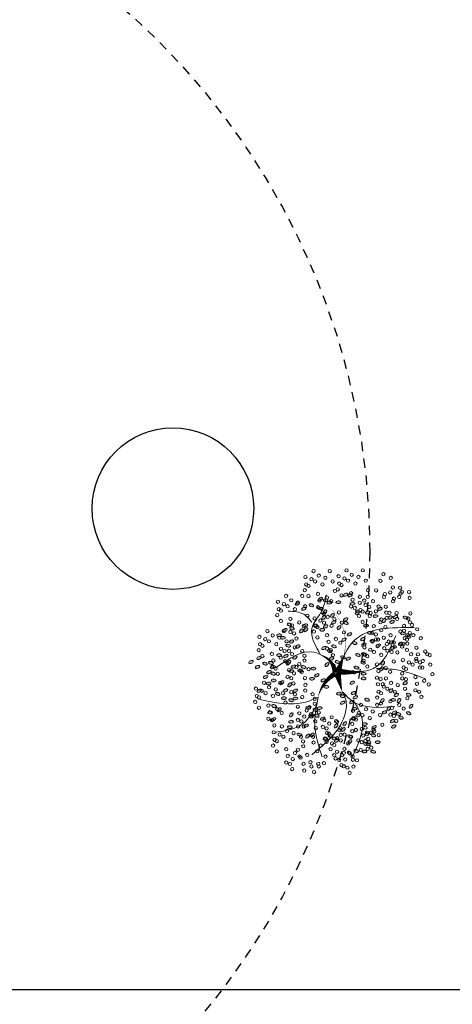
# Model space of a CAD drawing. Header units: millimetres. Extents: x 215 to 2570, y 414 to 504.
# Tile 8 of 15: x 2300 to 2306, y 450 to 463. Entities that reach past the tile are written whole.
import ezdxf

# ---------------------------------------------------------------- set-up
doc = ezdxf.new("R2010")
doc.units = ezdxf.units.MM
doc.linetypes.add('ACAD_ISO04W100', pattern=[30, 24, -3, 0, -3])
doc.linetypes.add('HIDDEN2', pattern=[0.1875, 0.125, -0.0625])
doc.layers.add('01 - Vegetación', color=3, linetype='Continuous', lineweight=0)
doc.layers.add('Cotas', color=3, linetype='Continuous')

# ---------------------------------------------------------------- blocks, each defined once
blk = doc.blocks.new('17')
at = {"layer": '01 - Vegetación'}
for points in [[(4495.84, 1680.23, 1.33, 0.0221, 0.199177), (4489.97, 1684.48, 0.0221, 0.0221, 1.224983)], [(4496.02, 1680.23, 1.33, 0.0221, 0.286986), (4500.47, 1683.82, 0.0221, 0.0221, -1.494927)], [(4497.07, 1679.43, 0.133, 0.0221, 0.381476), (4512.91, 1682.47, 0.0221, 0.0221, -1.841687)], [(4496.02, 1679.76, 1.77, 0.0221, 0), (4491.39, 1678.53, 0.0221, 0.0221, 0)], [(4496.02, 1679.66, 1.77, 0.0221, 0), (4500.28, 1678.15, 0.0221, 0.0221, 0)], [(4496.4, 1679.85, 1.77, 0.0221, 0.074947), (4496.4, 1672.95, 0.0221, 0.0221, 0.762797)]]:
    blk.add_lwpolyline(points, format="xyseb", dxfattribs=at)
for points in [[(4490, 1684.47), (4488.83, 1687.51), (4489.5, 1699.09)], [(4487.73, 1684.98), (4483.44, 1688.25), (4481.42, 1694.81)], [(4497.83, 1680.19), (4501.11, 1685.48), (4497.33, 1694.81)], [(4508.5, 1685.98), (4510.45, 1688), (4511.21, 1691.78)], [(4490, 1684.47), (4482.94, 1685.23), (4475.36, 1683.47)], [(4491.39, 1678.53), (4489.02, 1677.58), (4485.46, 1677.92), (4475.87, 1685.99)], [(4500.47, 1683.82), (4506.92, 1685.99), (4511.46, 1683.47), (4515.25, 1682.46)], [(4491.39, 1678.53), (4489, 1675.9), (4487.73, 1665.57)], [(4496.57, 1678.43), (4497.07, 1670.86), (4505.15, 1665.32)], [(4497.07, 1679.43), (4503.89, 1675.65), (4507.17, 1660.78)], [(4488.74, 1675.4), (4484.7, 1673.64), (4475.11, 1676.16)], [(4497.07, 1670.11), (4496.82, 1665.57), (4494.55, 1658.01)]]:
    blk.add_spline(points, degree=3, dxfattribs=at)
blk = doc.blocks.new('16')
at = {"layer": '01 - Vegetación'}
h = blk.add_hatch(color=40, dxfattribs=at)
h.set_gradient(color1=(255, 191, 0), color2=(223, 255, 127), rotation=180, centered=1, tint=1, name='INVSPHERICAL')
edge = h.paths.add_edge_path()
edge.add_ellipse((4538.847, 1678.642), major_axis=(-0.0033, 0.0777), ratio=0.578492, start_angle=0, end_angle=360, ccw=False)
edge = h.paths.add_edge_path()
edge.add_ellipse((4538.961, 1678.487), major_axis=(-0.0349, 0.0695), ratio=0.578492, start_angle=0, end_angle=360, ccw=False)
edge = h.paths.add_edge_path()
edge.add_ellipse((4538.69, 1678.926), major_axis=(-0.0594, 0.0503), ratio=0.578492, start_angle=0, end_angle=360, ccw=False)
edge = h.paths.add_edge_path()
edge.add_ellipse((4538.676, 1678.266), major_axis=(-0.0033, 0.0777), ratio=0.578492, start_angle=0, end_angle=360, ccw=False)
edge = h.paths.add_edge_path()
edge.add_ellipse((4541.23, 1679.281), major_axis=(0.0274, 0.0728), ratio=0.578492, start_angle=0, end_angle=360, ccw=False)
edge = h.paths.add_edge_path()
edge.add_ellipse((4540.829, 1679.36), major_axis=(-0.0349, 0.0695), ratio=0.578492, start_angle=0, end_angle=360, ccw=False)
edge = h.paths.add_edge_path()
edge.add_ellipse((4541.174, 1679.607), major_axis=(-0.0349, 0.0695), ratio=0.578492, start_angle=0, end_angle=360, ccw=False)
edge = h.paths.add_edge_path()
edge.add_ellipse((4541.072, 1679.421), major_axis=(0.0274, 0.0728), ratio=0.578492, start_angle=0, end_angle=360, ccw=False)
edge = h.paths.add_edge_path()
edge.add_ellipse((4540.113, 1679.632), major_axis=(-0.0349, 0.0695), ratio=0.578492, start_angle=0, end_angle=360, ccw=False)
edge = h.paths.add_edge_path()
edge.add_ellipse((4540.279, 1679.843), major_axis=(-0.0349, 0.0695), ratio=0.578492, start_angle=0, end_angle=360, ccw=False)
edge = h.paths.add_edge_path()
edge.add_ellipse((4540.165, 1679.999), major_axis=(-0.0033, 0.0777), ratio=0.578492, start_angle=0, end_angle=360, ccw=False)
edge = h.paths.add_edge_path()
edge.add_ellipse((4540.499, 1679.956), major_axis=(-0.0033, 0.0777), ratio=0.578492, start_angle=0, end_angle=360, ccw=False)
edge = h.paths.add_edge_path()
edge.add_ellipse((4540.629, 1679.513), major_axis=(-0.0594, 0.0503), ratio=0.578492, start_angle=0, end_angle=360, ccw=False)
edge = h.paths.add_edge_path()
edge.add_ellipse((4540.551, 1680.278), major_axis=(0.0274, 0.0728), ratio=0.578492, start_angle=0, end_angle=360, ccw=False)
edge = h.paths.add_edge_path()
edge.add_ellipse((4539.201, 1679.744), major_axis=(-0.0033, 0.0777), ratio=0.578492, start_angle=0, end_angle=360, ccw=False)
edge = h.paths.add_edge_path()
edge.add_ellipse((4539.14, 1679.893), major_axis=(0.0274, 0.0728), ratio=0.578492, start_angle=0, end_angle=360, ccw=False)
edge = h.paths.add_edge_path()
edge.add_ellipse((4539.208, 1680.126), major_axis=(-0.0033, 0.0777), ratio=0.578492, start_angle=0, end_angle=360, ccw=False)
edge = h.paths.add_edge_path()
edge.add_ellipse((4538.979, 1680.681), major_axis=(-0.0594, 0.0503), ratio=0.578492, start_angle=0, end_angle=360, ccw=False)
edge = h.paths.add_edge_path()
edge.add_ellipse((4538.577, 1680.728), major_axis=(-0.0033, 0.0777), ratio=0.578492, start_angle=0, end_angle=360, ccw=False)
edge = h.paths.add_edge_path()
edge.add_ellipse((4538.926, 1680.033), major_axis=(0.0274, 0.0728), ratio=0.578492, start_angle=0, end_angle=360, ccw=False)
edge = h.paths.add_edge_path()
edge.add_ellipse((4538.95, 1679.842), major_axis=(0.0274, 0.0728), ratio=0.578492, start_angle=0, end_angle=360, ccw=False)
edge = h.paths.add_edge_path()
edge.add_ellipse((4538.621, 1680.191), major_axis=(-0.0349, 0.0695), ratio=0.578492, start_angle=0, end_angle=360, ccw=False)
edge = h.paths.add_edge_path()
edge.add_ellipse((4538.328, 1680.411), major_axis=(0.0274, 0.0728), ratio=0.578492, start_angle=0, end_angle=360, ccw=False)
edge = h.paths.add_edge_path()
edge.add_ellipse((4538.283, 1680.138), major_axis=(-0.0594, 0.0503), ratio=0.578492, start_angle=0, end_angle=360, ccw=False)
edge = h.paths.add_edge_path()
edge.add_ellipse((4538.32, 1679.993), major_axis=(-0.0594, 0.0503), ratio=0.578492, start_angle=0, end_angle=360, ccw=False)
edge = h.paths.add_edge_path()
edge.add_ellipse((4538.755, 1680.687), major_axis=(-0.0033, 0.0777), ratio=0.578492, start_angle=0, end_angle=360, ccw=False)
edge = h.paths.add_edge_path()
edge.add_ellipse((4538.834, 1681.261), major_axis=(-0.0349, 0.0695), ratio=0.578492, start_angle=0, end_angle=360, ccw=False)
edge = h.paths.add_edge_path()
edge.add_ellipse((4539.054, 1681.374), major_axis=(-0.0033, 0.0777), ratio=0.578492, start_angle=0, end_angle=360, ccw=False)
edge = h.paths.add_edge_path()
edge.add_ellipse((4539.147, 1681.076), major_axis=(-0.0594, 0.0503), ratio=0.578492, start_angle=0, end_angle=360, ccw=False)
edge = h.paths.add_edge_path()
edge.add_ellipse((4539.52, 1680.541), major_axis=(-0.0033, 0.0777), ratio=0.578492, start_angle=0, end_angle=360, ccw=False)
edge = h.paths.add_edge_path()
edge.add_ellipse((4539.459, 1680.689), major_axis=(0.0274, 0.0728), ratio=0.578492, start_angle=0, end_angle=360, ccw=False)
edge = h.paths.add_edge_path()
edge.add_ellipse((4539.527, 1680.923), major_axis=(-0.0033, 0.0777), ratio=0.578492, start_angle=0, end_angle=360, ccw=False)
edge = h.paths.add_edge_path()
edge.add_ellipse((4539.265, 1681.244), major_axis=(0.0274, 0.0728), ratio=0.578492, start_angle=0, end_angle=360, ccw=False)
edge = h.paths.add_edge_path()
edge.add_ellipse((4539.188, 1677.478), major_axis=(-0.0594, 0.0503), ratio=0.578492, start_angle=0, end_angle=360, ccw=False)
edge = h.paths.add_edge_path()
edge.add_ellipse((4539.473, 1678.19), major_axis=(0.0274, 0.0728), ratio=0.578492, start_angle=0, end_angle=360, ccw=False)
edge = h.paths.add_edge_path()
edge.add_ellipse((4540.696, 1678.325), major_axis=(0.0274, 0.0728), ratio=0.578492, start_angle=0, end_angle=360, ccw=False)
edge = h.paths.add_edge_path()
edge.add_ellipse((4540.33, 1678.305), major_axis=(-0.0033, 0.0777), ratio=0.578492, start_angle=0, end_angle=360, ccw=False)
edge = h.paths.add_edge_path()
edge.add_ellipse((4540.174, 1678.307), major_axis=(-0.0033, 0.0777), ratio=0.578492, start_angle=0, end_angle=360, ccw=False)
edge = h.paths.add_edge_path()
edge.add_ellipse((4540.488, 1677.717), major_axis=(-0.0594, 0.0503), ratio=0.578492, start_angle=0, end_angle=360, ccw=False)
edge = h.paths.add_edge_path()
edge.add_ellipse((4540.676, 1677.675), major_axis=(-0.0594, 0.0503), ratio=0.578492, start_angle=0, end_angle=360, ccw=False)
edge = h.paths.add_edge_path()
edge.add_ellipse((4539.469, 1677.341), major_axis=(-0.0033, 0.0777), ratio=0.578492, start_angle=0, end_angle=360, ccw=False)
edge = h.paths.add_edge_path()
edge.add_ellipse((4539.773, 1677.406), major_axis=(-0.0594, 0.0503), ratio=0.578492, start_angle=0, end_angle=360, ccw=False)
edge = h.paths.add_edge_path()
edge.add_ellipse((4539.631, 1677.23), major_axis=(-0.0349, 0.0695), ratio=0.578492, start_angle=0, end_angle=360, ccw=False)
edge = h.paths.add_edge_path()
edge.add_ellipse((4539.445, 1677.695), major_axis=(-0.0594, 0.0503), ratio=0.578492, start_angle=0, end_angle=360, ccw=False)
edge = h.paths.add_edge_path()
edge.add_ellipse((4542.676, 1679.136), major_axis=(-0.0033, 0.0777), ratio=0.578492, start_angle=0, end_angle=360, ccw=False)
edge = h.paths.add_edge_path()
edge.add_ellipse((4542.661, 1679.428), major_axis=(-0.0033, 0.0777), ratio=0.578492, start_angle=0, end_angle=360, ccw=False)
edge = h.paths.add_edge_path()
edge.add_ellipse((4542.742, 1679.554), major_axis=(-0.0033, 0.0777), ratio=0.578492, start_angle=0, end_angle=360, ccw=False)
edge = h.paths.add_edge_path()
edge.add_ellipse((4542.776, 1679.728), major_axis=(-0.0349, 0.0695), ratio=0.578492, start_angle=0, end_angle=360, ccw=False)
edge = h.paths.add_edge_path()
edge.add_ellipse((4542.477, 1679.745), major_axis=(0.0274, 0.0728), ratio=0.578492, start_angle=0, end_angle=360, ccw=False)
edge = h.paths.add_edge_path()
edge.add_ellipse((4542.578, 1680.02), major_axis=(0.0274, 0.0728), ratio=0.578492, start_angle=0, end_angle=360, ccw=False)
edge = h.paths.add_edge_path()
edge.add_ellipse((4542.466, 1680.268), major_axis=(-0.0349, 0.0695), ratio=0.578492, start_angle=0, end_angle=360, ccw=False)
edge = h.paths.add_edge_path()
edge.add_ellipse((4542.632, 1680.479), major_axis=(-0.0349, 0.0695), ratio=0.578492, start_angle=0, end_angle=360, ccw=False)
edge = h.paths.add_edge_path()
edge.add_ellipse((4542.359, 1679.577), major_axis=(-0.0594, 0.0503), ratio=0.578492, start_angle=0, end_angle=360, ccw=False)
edge = h.paths.add_edge_path()
edge.add_ellipse((4542.171, 1679.619), major_axis=(-0.0594, 0.0503), ratio=0.578492, start_angle=0, end_angle=360, ccw=False)
edge = h.paths.add_edge_path()
edge.add_ellipse((4542.246, 1679.328), major_axis=(-0.0594, 0.0503), ratio=0.578492, start_angle=0, end_angle=360, ccw=False)
edge = h.paths.add_edge_path()
edge.add_ellipse((4542.369, 1678.498), major_axis=(0.0274, 0.0728), ratio=0.578492, start_angle=0, end_angle=360, ccw=False)
edge = h.paths.add_edge_path()
edge.add_ellipse((4542.902, 1678.749), major_axis=(-0.0349, 0.0695), ratio=0.578492, start_angle=0, end_angle=360, ccw=False)
edge = h.paths.add_edge_path()
edge.add_ellipse((4542.925, 1678.897), major_axis=(-0.0349, 0.0695), ratio=0.578492, start_angle=0, end_angle=360, ccw=False)
edge = h.paths.add_edge_path()
edge.add_ellipse((4542.628, 1678.671), major_axis=(-0.0033, 0.0777), ratio=0.578492, start_angle=0, end_angle=360, ccw=False)
edge = h.paths.add_edge_path()
edge.add_ellipse((4542.11, 1678.896), major_axis=(-0.0349, 0.0695), ratio=0.578492, start_angle=0, end_angle=360, ccw=False)
edge = h.paths.add_edge_path()
edge.add_ellipse((4542.34, 1678.18), major_axis=(-0.0349, 0.0695), ratio=0.578492, start_angle=0, end_angle=360, ccw=False)
edge = h.paths.add_edge_path()
edge.add_ellipse((4538.137, 1679.191), major_axis=(-0.0349, 0.0695), ratio=0.578492, start_angle=0, end_angle=360, ccw=False)
edge = h.paths.add_edge_path()
edge.add_ellipse((4538.099, 1678.758), major_axis=(-0.0594, 0.0503), ratio=0.578492, start_angle=0, end_angle=360, ccw=False)
edge = h.paths.add_edge_path()
edge.add_ellipse((4537.796, 1678.552), major_axis=(0.0274, 0.0728), ratio=0.578492, start_angle=0, end_angle=360, ccw=False)
edge = h.paths.add_edge_path()
edge.add_ellipse((4537.776, 1678.277), major_axis=(-0.0033, 0.0777), ratio=0.578492, start_angle=0, end_angle=360, ccw=False)
edge = h.paths.add_edge_path()
edge.add_ellipse((4539.181, 1678.6), major_axis=(-0.0033, 0.0777), ratio=0.578492, start_angle=0, end_angle=360, ccw=False)
edge = h.paths.add_edge_path()
edge.add_ellipse((4538.502, 1678.968), major_axis=(-0.0594, 0.0503), ratio=0.578492, start_angle=0, end_angle=360, ccw=False)
edge = h.paths.add_edge_path()
edge.add_ellipse((4538.615, 1679.216), major_axis=(-0.0594, 0.0503), ratio=0.578492, start_angle=0, end_angle=360, ccw=False)
edge = h.paths.add_edge_path()
edge.add_ellipse((4538.188, 1679.557), major_axis=(-0.0033, 0.0777), ratio=0.578492, start_angle=0, end_angle=360, ccw=False)
edge = h.paths.add_edge_path()
edge.add_ellipse((4538.203, 1679.265), major_axis=(-0.0033, 0.0777), ratio=0.578492, start_angle=0, end_angle=360, ccw=False)
edge = h.paths.add_edge_path()
edge.add_ellipse((4538.285, 1679.391), major_axis=(-0.0033, 0.0777), ratio=0.578492, start_angle=0, end_angle=360, ccw=False)
edge = h.paths.add_edge_path()
edge.add_ellipse((4538.856, 1679.647), major_axis=(-0.0349, 0.0695), ratio=0.578492, start_angle=0, end_angle=360, ccw=False)
edge = h.paths.add_edge_path()
edge.add_ellipse((4538.272, 1678.751), major_axis=(0.0274, 0.0728), ratio=0.578492, start_angle=0, end_angle=360, ccw=False)
edge = h.paths.add_edge_path()
edge.add_ellipse((4540.863, 1678.985), major_axis=(0.0274, 0.0728), ratio=0.578492, start_angle=0, end_angle=360, ccw=False)
edge = h.paths.add_edge_path()
edge.add_ellipse((4540.823, 1678.811), major_axis=(-0.0349, 0.0695), ratio=0.578492, start_angle=0, end_angle=360, ccw=False)
edge = h.paths.add_edge_path()
edge.add_ellipse((4541.446, 1678.949), major_axis=(-0.0349, 0.0695), ratio=0.578492, start_angle=0, end_angle=360, ccw=False)
edge = h.paths.add_edge_path()
edge.add_ellipse((4540.434, 1680.393), major_axis=(-0.0033, 0.0777), ratio=0.578492, start_angle=0, end_angle=360, ccw=False)
edge = h.paths.add_edge_path()
edge.add_ellipse((4540.419, 1680.685), major_axis=(-0.0033, 0.0777), ratio=0.578492, start_angle=0, end_angle=360, ccw=False)
edge = h.paths.add_edge_path()
edge.add_ellipse((4539.773, 1680.547), major_axis=(-0.0349, 0.0695), ratio=0.578492, start_angle=0, end_angle=360, ccw=False)
edge = h.paths.add_edge_path()
edge.add_ellipse((4539.782, 1680.87), major_axis=(-0.0349, 0.0695), ratio=0.578492, start_angle=0, end_angle=360, ccw=False)
edge = h.paths.add_edge_path()
edge.add_ellipse((4539.668, 1681.126), major_axis=(0.0274, 0.0728), ratio=0.578492, start_angle=0, end_angle=360, ccw=False)
edge = h.paths.add_edge_path()
edge.add_ellipse((4540.336, 1681.276), major_axis=(0.0274, 0.0728), ratio=0.578492, start_angle=0, end_angle=360, ccw=False)
edge = h.paths.add_edge_path()
edge.add_ellipse((4540.381, 1681.413), major_axis=(-0.0349, 0.0695), ratio=0.578492, start_angle=0, end_angle=360, ccw=False)
edge = h.paths.add_edge_path()
edge.add_ellipse((4540.225, 1681.525), major_axis=(-0.0349, 0.0695), ratio=0.578492, start_angle=0, end_angle=360, ccw=False)
edge = h.paths.add_edge_path()
edge.add_ellipse((4540.009, 1681.424), major_axis=(-0.0033, 0.0777), ratio=0.578492, start_angle=0, end_angle=360, ccw=False)
edge = h.paths.add_edge_path()
edge.add_ellipse((4540.106, 1681.258), major_axis=(-0.0033, 0.0777), ratio=0.578492, start_angle=0, end_angle=360, ccw=False)
edge = h.paths.add_edge_path()
edge.add_ellipse((4540.036, 1680.989), major_axis=(-0.0594, 0.0503), ratio=0.578492, start_angle=0, end_angle=360, ccw=False)
edge = h.paths.add_edge_path()
edge.add_ellipse((4539.967, 1680.73), major_axis=(-0.0594, 0.0503), ratio=0.578492, start_angle=0, end_angle=360, ccw=False)
edge = h.paths.add_edge_path()
edge.add_ellipse((4541.92, 1680.217), major_axis=(-0.0033, 0.0777), ratio=0.578492, start_angle=0, end_angle=360, ccw=False)
edge = h.paths.add_edge_path()
edge.add_ellipse((4541.222, 1680.466), major_axis=(-0.0349, 0.0695), ratio=0.578492, start_angle=0, end_angle=360, ccw=False)
edge = h.paths.add_edge_path()
edge.add_ellipse((4541.387, 1680.676), major_axis=(-0.0349, 0.0695), ratio=0.578492, start_angle=0, end_angle=360, ccw=False)
edge = h.paths.add_edge_path()
edge.add_ellipse((4541.251, 1680.784), major_axis=(0.0274, 0.0728), ratio=0.578492, start_angle=0, end_angle=360, ccw=False)
edge = h.paths.add_edge_path()
edge.add_ellipse((4541.818, 1680.659), major_axis=(0.0274, 0.0728), ratio=0.578492, start_angle=0, end_angle=360, ccw=False)
edge = h.paths.add_edge_path()
edge.add_ellipse((4541.942, 1680.743), major_axis=(0.0274, 0.0728), ratio=0.578492, start_angle=0, end_angle=360, ccw=False)
edge = h.paths.add_edge_path()
edge.add_ellipse((4541.762, 1680.886), major_axis=(-0.0349, 0.0695), ratio=0.578492, start_angle=0, end_angle=360, ccw=False)
edge = h.paths.add_edge_path()
edge.add_ellipse((4541.592, 1681.082), major_axis=(-0.0033, 0.0777), ratio=0.578492, start_angle=0, end_angle=360, ccw=False)
edge = h.paths.add_edge_path()
edge.add_ellipse((4541.511, 1680.956), major_axis=(-0.0033, 0.0777), ratio=0.578492, start_angle=0, end_angle=360, ccw=False)
edge = h.paths.add_edge_path()
edge.add_ellipse((4541.775, 1680.201), major_axis=(-0.0594, 0.0503), ratio=0.578492, start_angle=0, end_angle=360, ccw=False)
edge = h.paths.add_edge_path()
edge.add_ellipse((4541.737, 1680.346), major_axis=(-0.0594, 0.0503), ratio=0.578492, start_angle=0, end_angle=360, ccw=False)
edge = h.paths.add_edge_path()
edge.add_ellipse((4541.843, 1679.118), major_axis=(-0.0594, 0.0503), ratio=0.578492, start_angle=0, end_angle=360, ccw=False)
edge = h.paths.add_edge_path()
edge.add_ellipse((4541.881, 1679.551), major_axis=(-0.0349, 0.0695), ratio=0.578492, start_angle=0, end_angle=360, ccw=False)
edge = h.paths.add_edge_path()
edge.add_ellipse((4542.015, 1679.29), major_axis=(-0.0349, 0.0695), ratio=0.578492, start_angle=0, end_angle=360, ccw=False)
edge = h.paths.add_edge_path()
edge.add_ellipse((4541.91, 1679.869), major_axis=(0.0274, 0.0728), ratio=0.578492, start_angle=0, end_angle=360, ccw=False)
edge = h.paths.add_edge_path()
edge.add_ellipse((4541.769, 1679.666), major_axis=(-0.0033, 0.0777), ratio=0.578492, start_angle=0, end_angle=360, ccw=False)
edge = h.paths.add_edge_path()
edge.add_ellipse((4539.676, 1679.115), major_axis=(-0.0033, 0.0777), ratio=0.578492, start_angle=0, end_angle=360, ccw=False)
edge = h.paths.add_edge_path()
edge.add_ellipse((4539.594, 1678.989), major_axis=(-0.0033, 0.0777), ratio=0.578492, start_angle=0, end_angle=360, ccw=False)
edge = h.paths.add_edge_path()
edge.add_ellipse((4539.898, 1679.531), major_axis=(-0.0033, 0.0777), ratio=0.578492, start_angle=0, end_angle=360, ccw=False)
edge = h.paths.add_edge_path()
edge.add_ellipse((4539.697, 1678.641), major_axis=(-0.0349, 0.0695), ratio=0.578492, start_angle=0, end_angle=360, ccw=False)
edge = h.paths.add_edge_path()
edge.add_ellipse((4539.398, 1678.691), major_axis=(-0.0349, 0.0695), ratio=0.578492, start_angle=0, end_angle=360, ccw=False)
edge = h.paths.add_edge_path()
edge.add_ellipse((4539.555, 1678.579), major_axis=(-0.0349, 0.0695), ratio=0.578492, start_angle=0, end_angle=360, ccw=False)
edge = h.paths.add_edge_path()
edge.add_ellipse((4540.714, 1679.167), major_axis=(0.0274, 0.0728), ratio=0.578492, start_angle=0, end_angle=360, ccw=False)
edge = h.paths.add_edge_path()
edge.add_ellipse((4540.549, 1681.79), major_axis=(-0.0349, 0.0695), ratio=0.578492, start_angle=0, end_angle=360, ccw=False)
edge = h.paths.add_edge_path()
edge.add_ellipse((4540.715, 1682.001), major_axis=(-0.0349, 0.0695), ratio=0.578492, start_angle=0, end_angle=360, ccw=False)
edge = h.paths.add_edge_path()
edge.add_ellipse((4540.848, 1681.741), major_axis=(-0.0349, 0.0695), ratio=0.578492, start_angle=0, end_angle=360, ccw=False)
edge = h.paths.add_edge_path()
edge.add_ellipse((4540.661, 1681.542), major_axis=(0.0274, 0.0728), ratio=0.578492, start_angle=0, end_angle=360, ccw=False)
edge = h.paths.add_edge_path()
edge.add_ellipse((4540.684, 1681.351), major_axis=(0.0274, 0.0728), ratio=0.578492, start_angle=0, end_angle=360, ccw=False)
edge = h.paths.add_edge_path()
edge.add_ellipse((4540.56, 1681.267), major_axis=(0.0274, 0.0728), ratio=0.578492, start_angle=0, end_angle=360, ccw=False)
edge = h.paths.add_edge_path()
edge.add_ellipse((4540.528, 1678.539), major_axis=(0.0274, 0.0728), ratio=0.578492, start_angle=0, end_angle=360, ccw=False)
edge = h.paths.add_edge_path()
edge.add_ellipse((4540.38, 1678.647), major_axis=(0.0274, 0.0728), ratio=0.578492, start_angle=0, end_angle=360, ccw=False)
edge = h.paths.add_edge_path()
edge.add_ellipse((4540.034, 1678.678), major_axis=(-0.0349, 0.0695), ratio=0.578492, start_angle=0, end_angle=360, ccw=False)
edge = h.paths.add_edge_path()
edge.add_ellipse((4540.944, 1678.493), major_axis=(0.0274, 0.0728), ratio=0.578492, start_angle=0, end_angle=360, ccw=False)
edge = h.paths.add_edge_path()
edge.add_ellipse((4541.625, 1678.77), major_axis=(-0.0349, 0.0695), ratio=0.578492, start_angle=0, end_angle=360, ccw=False)
edge = h.paths.add_edge_path()
edge.add_ellipse((4541.994, 1678.887), major_axis=(0.0274, 0.0728), ratio=0.578492, start_angle=0, end_angle=360, ccw=False)
edge = h.paths.add_edge_path()
edge.add_ellipse((4541.336, 1678.598), major_axis=(0.0274, 0.0728), ratio=0.578492, start_angle=0, end_angle=360, ccw=False)
edge = h.paths.add_edge_path()
edge.add_ellipse((4539.381, 1678.993), major_axis=(-0.0349, 0.0695), ratio=0.578492, start_angle=0, end_angle=360, ccw=False)
edge = h.paths.add_edge_path()
edge.add_ellipse((4540.938, 1681.079), major_axis=(-0.0033, 0.0777), ratio=0.578492, start_angle=0, end_angle=360, ccw=False)
edge = h.paths.add_edge_path()
edge.add_ellipse((4540.699, 1680.759), major_axis=(-0.0594, 0.0503), ratio=0.578492, start_angle=0, end_angle=360, ccw=False)
edge = h.paths.add_edge_path()
edge.add_ellipse((4540.908, 1680.857), major_axis=(-0.0349, 0.0695), ratio=0.578492, start_angle=0, end_angle=360, ccw=False)
edge = h.paths.add_edge_path()
edge.add_ellipse((4540.863, 1680.561), major_axis=(-0.0349, 0.0695), ratio=0.578492, start_angle=0, end_angle=360, ccw=False)
edge = h.paths.add_edge_path()
edge.add_ellipse((4540.564, 1680.61), major_axis=(-0.0349, 0.0695), ratio=0.578492, start_angle=0, end_angle=360, ccw=False)
edge = h.paths.add_edge_path()
edge.add_ellipse((4539.771, 1681.729), major_axis=(-0.0349, 0.0695), ratio=0.578492, start_angle=0, end_angle=360, ccw=False)
edge = h.paths.add_edge_path()
edge.add_ellipse((4540.968, 1678.302), major_axis=(0.0274, 0.0728), ratio=0.578492, start_angle=0, end_angle=360, ccw=False)
edge = h.paths.add_edge_path()
edge.add_ellipse((4541.908, 1678.227), major_axis=(-0.0033, 0.0777), ratio=0.578492, start_angle=0, end_angle=360, ccw=False)
edge = h.paths.add_edge_path()
edge.add_ellipse((4541.283, 1678.297), major_axis=(-0.0349, 0.0695), ratio=0.578492, start_angle=0, end_angle=360, ccw=False)
edge = h.paths.add_edge_path()
edge.add_ellipse((4541.463, 1678.333), major_axis=(-0.0349, 0.0695), ratio=0.578492, start_angle=0, end_angle=360, ccw=False)
edge = h.paths.add_edge_path()
edge.add_ellipse((4538.021, 1678.159), major_axis=(0.0274, 0.0728), ratio=0.578492, start_angle=0, end_angle=360, ccw=False)
edge = h.paths.add_edge_path()
edge.add_ellipse((4537.772, 1677.992), major_axis=(0.0274, 0.0728), ratio=0.578492, start_angle=0, end_angle=360, ccw=False)
edge = h.paths.add_edge_path()
edge.add_ellipse((4538.082, 1677.841), major_axis=(-0.0033, 0.0777), ratio=0.578492, start_angle=0, end_angle=360, ccw=False)
edge = h.paths.add_edge_path()
edge.add_ellipse((4538.572, 1677.966), major_axis=(-0.0349, 0.0695), ratio=0.578492, start_angle=0, end_angle=360, ccw=False)
edge = h.paths.add_edge_path()
edge.add_ellipse((4538.311, 1677.99), major_axis=(0.0274, 0.0728), ratio=0.578492, start_angle=0, end_angle=360, ccw=False)
edge = h.paths.add_edge_path()
edge.add_ellipse((4538.394, 1678.174), major_axis=(0.0274, 0.0728), ratio=0.578492, start_angle=0, end_angle=360, ccw=False)
edge = h.paths.add_edge_path()
edge.add_ellipse((4538.776, 1677.355), major_axis=(-0.0349, 0.0695), ratio=0.578492, start_angle=0, end_angle=360, ccw=False)
edge = h.paths.add_edge_path()
edge.add_ellipse((4538.597, 1677.319), major_axis=(-0.0349, 0.0695), ratio=0.578492, start_angle=0, end_angle=360, ccw=False)
edge = h.paths.add_edge_path()
edge.add_ellipse((4539.063, 1677.621), major_axis=(-0.0349, 0.0695), ratio=0.578492, start_angle=0, end_angle=360, ccw=False)
edge = h.paths.add_edge_path()
edge.add_ellipse((4539.033, 1676.828), major_axis=(0.0274, 0.0728), ratio=0.578492, start_angle=0, end_angle=360, ccw=False)
edge = h.paths.add_edge_path()
edge.add_ellipse((4539.009, 1677.162), major_axis=(0.0274, 0.0728), ratio=0.578492, start_angle=0, end_angle=360, ccw=False)
edge = h.paths.add_edge_path()
edge.add_ellipse((4538.885, 1677.078), major_axis=(0.0274, 0.0728), ratio=0.578492, start_angle=0, end_angle=360, ccw=False)
edge = h.paths.add_edge_path()
edge.add_ellipse((4539.054, 1677.298), major_axis=(-0.0349, 0.0695), ratio=0.578492, start_angle=0, end_angle=360, ccw=False)
edge = h.paths.add_edge_path()
edge.add_ellipse((4542.221, 1677.913), major_axis=(-0.0033, 0.0777), ratio=0.578492, start_angle=0, end_angle=360, ccw=False)
edge = h.paths.add_edge_path()
edge.add_ellipse((4542.451, 1677.771), major_axis=(-0.0349, 0.0695), ratio=0.578492, start_angle=0, end_angle=360, ccw=False)
edge = h.paths.add_edge_path()
edge.add_ellipse((4541.18, 1677.355), major_axis=(-0.0349, 0.0695), ratio=0.578492, start_angle=0, end_angle=360, ccw=False)
edge = h.paths.add_edge_path()
edge.add_ellipse((4541.671, 1678.102), major_axis=(-0.0033, 0.0777), ratio=0.578492, start_angle=0, end_angle=360, ccw=False)
edge = h.paths.add_edge_path()
edge.add_ellipse((4541.411, 1678.017), major_axis=(-0.0033, 0.0777), ratio=0.578492, start_angle=0, end_angle=360, ccw=False)
edge = h.paths.add_edge_path()
edge.add_ellipse((4542.075, 1677.637), major_axis=(-0.0594, 0.0503), ratio=0.578492, start_angle=0, end_angle=360, ccw=False)
edge = h.paths.add_edge_path()
edge.add_ellipse((4541.252, 1677.826), major_axis=(-0.0349, 0.0695), ratio=0.578492, start_angle=0, end_angle=360, ccw=False)
edge = h.paths.add_edge_path()
edge.add_ellipse((4541.596, 1676.853), major_axis=(-0.0033, 0.0777), ratio=0.578492, start_angle=0, end_angle=360, ccw=False)
edge = h.paths.add_edge_path()
edge.add_ellipse((4541.655, 1677.018), major_axis=(-0.0033, 0.0777), ratio=0.578492, start_angle=0, end_angle=360, ccw=False)
edge = h.paths.add_edge_path()
edge.add_ellipse((4542.033, 1677.371), major_axis=(-0.0349, 0.0695), ratio=0.578492, start_angle=0, end_angle=360, ccw=False)
edge = h.paths.add_edge_path()
edge.add_ellipse((4542.19, 1677.259), major_axis=(-0.0349, 0.0695), ratio=0.578492, start_angle=0, end_angle=360, ccw=False)
edge = h.paths.add_edge_path()
edge.add_ellipse((4542.168, 1676.931), major_axis=(0.0274, 0.0728), ratio=0.578492, start_angle=0, end_angle=360, ccw=False)
edge = h.paths.add_edge_path()
edge.add_ellipse((4542.176, 1677.433), major_axis=(-0.0349, 0.0695), ratio=0.578492, start_angle=0, end_angle=360, ccw=False)
edge = h.paths.add_edge_path()
edge.add_ellipse((4541.313, 1677.094), major_axis=(-0.0349, 0.0695), ratio=0.578492, start_angle=0, end_angle=360, ccw=False)
edge = h.paths.add_edge_path()
edge.add_ellipse((4541.359, 1677.391), major_axis=(-0.0349, 0.0695), ratio=0.578492, start_angle=0, end_angle=360, ccw=False)
edge = h.paths.add_edge_path()
edge.add_ellipse((4540.019, 1676.943), major_axis=(-0.0349, 0.0695), ratio=0.578492, start_angle=0, end_angle=360, ccw=False)
edge = h.paths.add_edge_path()
edge.add_ellipse((4539.641, 1676.826), major_axis=(0.0274, 0.0728), ratio=0.578492, start_angle=0, end_angle=360, ccw=False)
edge = h.paths.add_edge_path()
edge.add_ellipse((4539.262, 1676.754), major_axis=(-0.0594, 0.0503), ratio=0.578492, start_angle=0, end_angle=360, ccw=False)
edge = h.paths.add_edge_path()
edge.add_ellipse((4539.45, 1677.146), major_axis=(-0.0594, 0.0503), ratio=0.578492, start_angle=0, end_angle=360, ccw=False)
at = {"layer": '01 - Vegetación', "extrusion": (0, 0, -1)}
for centre, major_axis in [((4540.549, 1681.79), (-0.0349, 0.0695)), ((4540.715, 1682.001), (-0.0349, 0.0695)), ((4539.771, 1681.729), (-0.0349, 0.0695)), ((4540.225, 1681.525), (-0.0349, 0.0695)), ((4540.848, 1681.741), (-0.0349, 0.0695)), ((4538.834, 1681.261), (-0.0349, 0.0695)), ((4539.054, 1681.374), (-0.0033, 0.0777)), ((4540.009, 1681.424), (-0.0033, 0.0777)), ((4540.106, 1681.258), (-0.0033, 0.0777)), ((4540.381, 1681.413), (-0.0349, 0.0695)), ((4539.527, 1680.923), (-0.0033, 0.0777)), ((4539.782, 1680.87), (-0.0349, 0.0695)), ((4540.908, 1680.857), (-0.0349, 0.0695)), ((4540.938, 1681.079), (-0.0033, 0.0777)), ((4541.511, 1680.956), (-0.0033, 0.0777)), ((4541.592, 1681.082), (-0.0033, 0.0777)), ((4541.762, 1680.886), (-0.0349, 0.0695)), ((4538.577, 1680.728), (-0.0033, 0.0777)), ((4538.755, 1680.687), (-0.0033, 0.0777)), ((4539.52, 1680.541), (-0.0033, 0.0777)), ((4539.773, 1680.547), (-0.0349, 0.0695)), ((4540.419, 1680.685), (-0.0033, 0.0777)), ((4540.564, 1680.61), (-0.0349, 0.0695)), ((4540.863, 1680.561), (-0.0349, 0.0695)), ((4541.387, 1680.676), (-0.0349, 0.0695)), ((4538.621, 1680.191), (-0.0349, 0.0695)), ((4540.434, 1680.393), (-0.0033, 0.0777)), ((4541.222, 1680.466), (-0.0349, 0.0695)), ((4541.92, 1680.217), (-0.0033, 0.0777)), ((4542.466, 1680.268), (-0.0349, 0.0695)), ((4542.632, 1680.479), (-0.0349, 0.0695)), ((4539.208, 1680.126), (-0.0033, 0.0777)), ((4540.165, 1679.999), (-0.0033, 0.0777)), ((4540.499, 1679.956), (-0.0033, 0.0777)), ((4538.188, 1679.557), (-0.0033, 0.0777)), ((4538.856, 1679.647), (-0.0349, 0.0695)), ((4539.201, 1679.744), (-0.0033, 0.0777)), ((4539.898, 1679.531), (-0.0033, 0.0777)), ((4540.113, 1679.632), (-0.0349, 0.0695)), ((4540.279, 1679.843), (-0.0349, 0.0695)), ((4541.174, 1679.607), (-0.0349, 0.0695)), ((4541.769, 1679.666), (-0.0033, 0.0777)), ((4541.881, 1679.551), (-0.0349, 0.0695)), ((4542.742, 1679.554), (-0.0033, 0.0777)), ((4542.776, 1679.728), (-0.0349, 0.0695)), ((4538.203, 1679.265), (-0.0033, 0.0777)), ((4538.285, 1679.391), (-0.0033, 0.0777)), ((4540.829, 1679.36), (-0.0349, 0.0695)), ((4542.015, 1679.29), (-0.0349, 0.0695)), ((4542.661, 1679.428), (-0.0033, 0.0777)), ((4538.137, 1679.191), (-0.0349, 0.0695)), ((4539.381, 1678.993), (-0.0349, 0.0695)), ((4539.594, 1678.989), (-0.0033, 0.0777)), ((4539.676, 1679.115), (-0.0033, 0.0777)), ((4541.446, 1678.949), (-0.0349, 0.0695)), ((4542.11, 1678.896), (-0.0349, 0.0695)), ((4542.676, 1679.136), (-0.0033, 0.0777)), ((4542.925, 1678.897), (-0.0349, 0.0695)), ((4538.847, 1678.642), (-0.0033, 0.0777)), ((4539.181, 1678.6), (-0.0033, 0.0777)), ((4539.398, 1678.691), (-0.0349, 0.0695)), ((4539.555, 1678.579), (-0.0349, 0.0695)), ((4539.697, 1678.641), (-0.0349, 0.0695)), ((4540.034, 1678.678), (-0.0349, 0.0695)), ((4540.823, 1678.811), (-0.0349, 0.0695)), ((4541.625, 1678.77), (-0.0349, 0.0695)), ((4542.628, 1678.671), (-0.0033, 0.0777)), ((4542.902, 1678.749), (-0.0349, 0.0695)), ((4537.776, 1678.277), (-0.0033, 0.0777)), ((4538.676, 1678.266), (-0.0033, 0.0777)), ((4538.961, 1678.487), (-0.0349, 0.0695)), ((4540.174, 1678.307), (-0.0033, 0.0777)), ((4540.33, 1678.305), (-0.0033, 0.0777)), ((4541.283, 1678.297), (-0.0349, 0.0695)), ((4541.463, 1678.333), (-0.0349, 0.0695)), ((4538.572, 1677.966), (-0.0349, 0.0695)), ((4541.411, 1678.017), (-0.0033, 0.0777)), ((4541.671, 1678.102), (-0.0033, 0.0777)), ((4541.908, 1678.227), (-0.0033, 0.0777)), ((4542.221, 1677.913), (-0.0033, 0.0777)), ((4542.34, 1678.18), (-0.0349, 0.0695)), ((4538.082, 1677.841), (-0.0033, 0.0777)), ((4539.063, 1677.621), (-0.0349, 0.0695)), ((4541.252, 1677.826), (-0.0349, 0.0695)), ((4542.451, 1677.771), (-0.0349, 0.0695)), ((4538.597, 1677.319), (-0.0349, 0.0695)), ((4538.776, 1677.355), (-0.0349, 0.0695)), ((4539.054, 1677.298), (-0.0349, 0.0695)), ((4539.469, 1677.341), (-0.0033, 0.0777)), ((4541.18, 1677.355), (-0.0349, 0.0695)), ((4541.359, 1677.391), (-0.0349, 0.0695)), ((4542.033, 1677.371), (-0.0349, 0.0695)), ((4542.176, 1677.433), (-0.0349, 0.0695)), ((4539.631, 1677.23), (-0.0349, 0.0695)), ((4540.019, 1676.943), (-0.0349, 0.0695)), ((4541.313, 1677.094), (-0.0349, 0.0695)), ((4541.655, 1677.018), (-0.0033, 0.0777)), ((4542.19, 1677.259), (-0.0349, 0.0695)), ((4541.596, 1676.853), (-0.0033, 0.0777))]:
    blk.add_ellipse(centre, major_axis=major_axis, ratio=0.578492, start_param=3.141593, end_param=9.424778, dxfattribs=at)
for centre, major_axis in [((4540.661, 1681.542), (0.0274, 0.0728)), ((4539.265, 1681.244), (0.0274, 0.0728)), ((4540.336, 1681.276), (0.0274, 0.0728)), ((4540.56, 1681.267), (0.0274, 0.0728)), ((4540.684, 1681.351), (0.0274, 0.0728)), ((4539.147, 1681.076), (-0.0594, 0.0503)), ((4539.668, 1681.126), (0.0274, 0.0728)), ((4540.036, 1680.989), (-0.0594, 0.0503)), ((4538.979, 1680.681), (-0.0594, 0.0503)), ((4539.459, 1680.689), (0.0274, 0.0728)), ((4539.967, 1680.73), (-0.0594, 0.0503)), ((4540.699, 1680.759), (-0.0594, 0.0503)), ((4541.251, 1680.784), (0.0274, 0.0728)), ((4541.818, 1680.659), (0.0274, 0.0728)), ((4541.942, 1680.743), (0.0274, 0.0728)), ((4538.328, 1680.411), (0.0274, 0.0728)), ((4540.551, 1680.278), (0.0274, 0.0728)), ((4541.737, 1680.346), (-0.0594, 0.0503)), ((4541.775, 1680.201), (-0.0594, 0.0503)), ((4538.283, 1680.138), (-0.0594, 0.0503)), ((4538.32, 1679.993), (-0.0594, 0.0503)), ((4538.926, 1680.033), (0.0274, 0.0728)), ((4539.14, 1679.893), (0.0274, 0.0728)), ((4541.91, 1679.869), (0.0274, 0.0728)), ((4542.578, 1680.02), (0.0274, 0.0728)), ((4538.95, 1679.842), (0.0274, 0.0728)), ((4542.171, 1679.619), (-0.0594, 0.0503)), ((4542.359, 1679.577), (-0.0594, 0.0503)), ((4542.477, 1679.745), (0.0274, 0.0728)), ((4538.615, 1679.216), (-0.0594, 0.0503)), ((4540.629, 1679.513), (-0.0594, 0.0503)), ((4541.072, 1679.421), (0.0274, 0.0728)), ((4541.23, 1679.281), (0.0274, 0.0728)), ((4542.246, 1679.328), (-0.0594, 0.0503)), ((4538.502, 1678.968), (-0.0594, 0.0503)), ((4538.69, 1678.926), (-0.0594, 0.0503)), ((4540.714, 1679.167), (0.0274, 0.0728)), ((4540.863, 1678.985), (0.0274, 0.0728)), ((4541.843, 1679.118), (-0.0594, 0.0503)), ((4541.994, 1678.887), (0.0274, 0.0728)), ((4538.099, 1678.758), (-0.0594, 0.0503)), ((4538.272, 1678.751), (0.0274, 0.0728)), ((4540.38, 1678.647), (0.0274, 0.0728)), ((4541.336, 1678.598), (0.0274, 0.0728)), ((4537.796, 1678.552), (0.0274, 0.0728)), ((4540.528, 1678.539), (0.0274, 0.0728)), ((4540.696, 1678.325), (0.0274, 0.0728)), ((4540.944, 1678.493), (0.0274, 0.0728)), ((4540.968, 1678.302), (0.0274, 0.0728)), ((4542.369, 1678.498), (0.0274, 0.0728)), ((4537.772, 1677.992), (0.0274, 0.0728)), ((4538.021, 1678.159), (0.0274, 0.0728)), ((4538.311, 1677.99), (0.0274, 0.0728)), ((4538.394, 1678.174), (0.0274, 0.0728)), ((4539.473, 1678.19), (0.0274, 0.0728)), ((4539.445, 1677.695), (-0.0594, 0.0503)), ((4540.488, 1677.717), (-0.0594, 0.0503)), ((4540.676, 1677.675), (-0.0594, 0.0503)), ((4542.075, 1677.637), (-0.0594, 0.0503)), ((4539.188, 1677.478), (-0.0594, 0.0503)), ((4539.773, 1677.406), (-0.0594, 0.0503)), ((4538.885, 1677.078), (0.0274, 0.0728)), ((4539.009, 1677.162), (0.0274, 0.0728)), ((4539.45, 1677.146), (-0.0594, 0.0503)), ((4539.033, 1676.828), (0.0274, 0.0728)), ((4539.262, 1676.754), (-0.0594, 0.0503)), ((4539.641, 1676.826), (0.0274, 0.0728)), ((4542.168, 1676.931), (0.0274, 0.0728))]:
    blk.add_ellipse(centre, major_axis=major_axis, ratio=0.578492, dxfattribs=at)
blk = doc.blocks.new('18')
at = {"color": 60}
for centre in [(4487.42, 1699.03), (4488.87, 1699.94), (4489.95, 1699.03), (4490.32, 1699.58), (4492.13, 1699.76), (4501.6, 1699.08), (4504.86, 1698.9), (4484.7, 1696.68), (4487.96, 1696.68), (4491.04, 1697.4), (4491.59, 1698.31), (4492.49, 1696.5), (4493.58, 1697.76), (4500.15, 1698.17), (4502.68, 1698.17), (4503.05, 1698.72), (4503.77, 1696.54), (4504.32, 1697.45), (4506.31, 1696.91), (4476.66, 1694.63), (4478.11, 1695.54), (4479.2, 1694.63), (4479.56, 1695.18), (4480.83, 1693.91), (4481.37, 1695.36), (4483.07, 1695.23), (4484.34, 1695.77), (4486.33, 1696.32), (4487.06, 1694.51), (4490.32, 1695.59), (4491.95, 1694.87), (4495.8, 1694.37), (4497.07, 1694.91), (4497.43, 1695.82), (4499.06, 1695.46), (4500.69, 1695.82), (4503.05, 1694.73), (4504.68, 1694.01), (4505.22, 1695.64), (4473.94, 1692.28), (4475.57, 1691.92), (4477.21, 1692.28), (4480.29, 1693), (4481.74, 1692.1), (4482.82, 1693.36), (4486.15, 1693.42), (4488.69, 1692.51), (4491.04, 1693.06), (4493.58, 1693.78), (4495.05, 1691.97), (4496.68, 1691.6), (4498.31, 1691.97), (4498.88, 1692.56), (4499.79, 1693.65), (4501.39, 1692.69), (4501.42, 1691.65), (4501.93, 1693.6), (4503.77, 1692.2), (4506.31, 1692.92), (4472.31, 1690.83), (4473.58, 1691.37), (4474.77, 1690.7), (4476.3, 1690.11), (4477.08, 1689.41), (4479.56, 1691.19), (4481.19, 1690.47), (4482.82, 1689.38), (4484.42, 1689.44), (4486.05, 1689.08), (4487.68, 1689.44), (4490.76, 1690.17), (4491.3, 1691.07), (4493.41, 1690.52), (4494.68, 1691.06), (4495.88, 1690.38), (4497.4, 1689.79), (4498.18, 1689.1), (4500.66, 1690.88), (4502.29, 1690.16), (4471.96, 1687.88), (4473.62, 1688.01), (4475.16, 1688.77), (4475.39, 1689.02), (4475.8, 1687.11), (4477.93, 1688.11), (4479.13, 1688.13), (4480.29, 1688.66), (4482.79, 1688), (4484.06, 1688.54), (4485.25, 1687.86), (4486.77, 1687.27), (4490.04, 1688.36), (4491.67, 1687.63), (4493.06, 1687.57), (4494.72, 1687.69), (4496.26, 1688.46), (4496.5, 1688.71), (4496.9, 1686.8), (4499.03, 1687.8), (4500.23, 1687.82), (4501.39, 1688.34), (4471.57, 1685.45), (4472.98, 1686.09), (4472.98, 1684.29), (4473.62, 1684.42), (4474.01, 1686.34), (4476.7, 1684.68), (4478.87, 1685.57), (4480.28, 1685.7), (4482.43, 1685.04), (4484.1, 1685.17), (4485.63, 1685.94), (4485.87, 1686.18), (4486.27, 1684.27), (4487.55, 1686.58), (4488.4, 1685.28), (4489.6, 1685.3), (4490.76, 1685.82), (4473.75, 1683.01), (4475.42, 1682.63), (4478.11, 1683.78), (4479, 1682.37), (4479.9, 1682.75), (4481.08, 1681.83), (4481.18, 1682.24), (4482.35, 1682.38), (4482.71, 1683.28), (4484.34, 1682.92), (4474.95, 1680.14), (4476.58, 1679.78), (4483.54, 1681.7), (4483.93, 1679.78), (4484.16, 1680.02), (4485.07, 1681.11), (4473.32, 1678.69), (4474.59, 1679.23), (4475.78, 1678.56), (4477.31, 1677.97), (4480.73, 1678.88), (4482.39, 1679.01), (4472.96, 1675.74), (4474.63, 1675.87), (4476.17, 1676.64), (4476.4, 1676.88), (4481.65, 1676.05), (4477.3, 1672.25), (4478.56, 1672.79), (4478.93, 1673.7), (4479.76, 1672.11), (4480.56, 1673.33), (4482.19, 1673.7), (4481.28, 1671.52), (4482.06, 1670.83)]:
    blk.add_circle(centre, 0.405, dxfattribs=at)
at = {"color": 62}
for centre in [(4510.24, 1694.51), (4511.69, 1694.15), (4513.51, 1694.33), (4508.79, 1693.6), (4511.33, 1693.6), (4512.42, 1691.97), (4512.96, 1692.88), (4514.96, 1692.34), (4504.45, 1689.8), (4505.71, 1690.35), (4506.08, 1691.25), (4507.71, 1690.89), (4508.43, 1689.08), (4509.34, 1691.25), (4511.69, 1690.16), (4513.33, 1689.44), (4513.87, 1691.07), (4507.53, 1687.99), (4510.06, 1687.09), (4512.42, 1687.63), (4514.96, 1688.35), (4475.75, 1680.49), (4477.2, 1681.39), (4478.29, 1680.49), (4478.65, 1681.03), (4479.92, 1679.76), (4480.46, 1681.21), (4472.67, 1677.23), (4473.03, 1678.13), (4474.66, 1677.77), (4476.29, 1678.13), (4478.65, 1677.04), (4479.37, 1678.86), (4480.82, 1677.95), (4481.91, 1679.22), (4471.4, 1676.68), (4474.48, 1674.87), (4475.39, 1675.96), (4480.28, 1676.32), (4481.91, 1675.23), (4481.98, 1675.16), (4483.43, 1676.06), (4484.51, 1675.16), (4484.88, 1675.7), (4486.69, 1675.88), (4477.02, 1673.97), (4479.26, 1672.8), (4479.37, 1674.51), (4480.89, 1672.44), (4482.52, 1672.8), (4485.6, 1673.53), (4486.15, 1674.43), (4487.05, 1672.62), (4488.14, 1673.89), (4477.63, 1671.36), (4478.9, 1671.9), (4481.61, 1670.63), (4484.88, 1671.72), (4486.51, 1670.99), (4488.14, 1669.91), (4480.71, 1669.54), (4483.25, 1668.64), (4485.6, 1669.18)]:
    blk.add_circle(centre, 0.405, dxfattribs=at)
at = {"color": 64}
for centre in [(4514.9, 1686.83), (4516.35, 1687.74), (4517.44, 1686.83), (4517.8, 1687.37), (4519.61, 1687.56), (4512.18, 1684.48), (4515.45, 1684.48), (4518.53, 1685.2), (4519.07, 1686.11), (4519.98, 1684.3), (4521.06, 1685.56), (4510.55, 1683.03), (4511.82, 1683.57), (4513.81, 1684.11), (4514.54, 1682.3), (4517.8, 1683.39), (4519.43, 1682.67), (4513.63, 1681.22), (4516.17, 1680.31), (4518.53, 1680.86), (4521.06, 1681.58), (4489.93, 1669.91), (4493.19, 1669.73), (4488.48, 1669), (4491.01, 1669), (4491.38, 1669.55), (4492.1, 1667.37), (4492.65, 1668.28), (4494.64, 1667.74), (4484.13, 1665.2), (4485.4, 1665.74), (4485.76, 1666.65), (4487.39, 1666.29), (4489.02, 1666.65), (4491.38, 1665.56), (4493.01, 1664.84), (4493.55, 1666.47), (4487.21, 1663.39), (4488.12, 1664.48), (4489.75, 1662.48), (4492.1, 1663.03), (4494.43, 1662.83), (4494.64, 1663.75), (4495.88, 1663.74), (4496.96, 1662.83), (4497.33, 1663.38), (4499.14, 1663.56), (4491.71, 1660.48), (4493.34, 1660.12), (4494.97, 1660.48), (4498.05, 1661.2), (4498.59, 1662.11), (4499.5, 1660.3), (4500.59, 1661.57), (4490.08, 1659.03), (4491.35, 1659.57), (4494.06, 1658.31), (4497.33, 1659.39), (4498.96, 1658.67), (4500.59, 1657.58), (4493.16, 1657.22), (4495.69, 1656.31), (4498.05, 1656.86)]:
    blk.add_circle(centre, 0.405, dxfattribs=at)
at = {"color": 66}
for centre in [(4504.72, 1684.6), (4506.17, 1685.5), (4507.25, 1684.6), (4507.62, 1685.14), (4509.43, 1685.32), (4502, 1682.24), (4503.63, 1681.88), (4505.26, 1682.24), (4508.34, 1682.97), (4508.89, 1683.87), (4509.79, 1682.06), (4510.88, 1683.33), (4500.37, 1680.79), (4501.64, 1681.34), (4504.36, 1680.07), (4507.62, 1681.15), (4509.25, 1680.43), (4516.54, 1679.6), (4519.8, 1679.42), (4503.45, 1678.98), (4505.99, 1678.08), (4508.34, 1678.62), (4510.88, 1679.34), (4515.09, 1678.69), (4517.63, 1678.69), (4517.99, 1679.24), (4518.71, 1677.06), (4519.26, 1677.97), (4521.25, 1677.43), (4510.74, 1674.89), (4512.01, 1675.43), (4512.37, 1676.34), (4514, 1675.98), (4515.63, 1676.34), (4517.99, 1675.25), (4519.62, 1674.53), (4520.16, 1676.16), (4497.55, 1672.33), (4499, 1673.23), (4500.09, 1672.33), (4500.45, 1672.87), (4502.26, 1673.05), (4513.82, 1673.08), (4514.73, 1674.17), (4516.36, 1672.17), (4518.71, 1672.72), (4521.25, 1673.44), (4494.83, 1669.97), (4498.09, 1669.97), (4501.17, 1670.7), (4501.72, 1671.6), (4502.62, 1669.79), (4503.71, 1671.06), (4493.2, 1668.52), (4494.47, 1669.07), (4496.46, 1669.61), (4497.19, 1667.8), (4500.45, 1668.89), (4502.08, 1668.16), (4496.28, 1666.71), (4498.82, 1665.81), (4501.17, 1666.35), (4503.71, 1667.08)]:
    blk.add_circle(centre, 0.405, dxfattribs=at)
at = {"color": 68}
for centre in [(4508.56, 1673.48), (4510.01, 1674.38), (4511.1, 1673.48), (4511.46, 1674.02), (4512.73, 1672.75), (4513.27, 1674.2), (4514.72, 1672.21), (4504.21, 1669.68), (4504.25, 1670.19), (4505.48, 1670.22), (4505.85, 1671.12), (4507.48, 1670.76), (4510.03, 1671.75), (4510.71, 1671.54), (4511.12, 1670.22), (4512.19, 1671.85), (4513.64, 1670.94), (4516.32, 1670.19), (4501.44, 1667.37), (4503.1, 1667.5), (4504.64, 1668.27), (4506.56, 1668.91), (4507.29, 1667.87), (4508.46, 1669.1), (4509.15, 1668.89), (4509.55, 1667.57), (4510.86, 1667.66), (4512.27, 1667.78), (4512.34, 1669.55), (4514.72, 1668.23), (4515.41, 1668.02), (4518.67, 1669.11), (4520.3, 1668.38), (4501.05, 1664.94), (4502.46, 1665.58), (4503.49, 1665.84), (4505.28, 1666.6), (4509.3, 1665.01), (4510.71, 1665.14), (4510.78, 1666.9), (4513.63, 1666), (4514.32, 1665.79), (4515.82, 1666.7), (4517.04, 1666.03), (4519.4, 1666.57), (4501.66, 1662.6), (4502.46, 1663.79), (4503.1, 1663.92), (4503.1, 1663.5), (4503.23, 1662.51), (4504.19, 1662.6), (4504.55, 1663.14), (4506.18, 1664.17), (4506.37, 1663.32), (4507.59, 1663.27), (4514.72, 1664.47), (4515.56, 1664.14), (4515.95, 1663.8), (4516.97, 1664.26), (4498.94, 1660.24), (4502.2, 1660.24), (4504.9, 1662.12), (4505.28, 1660.97), (4505.82, 1661.87), (4506.73, 1660.06), (4507.82, 1661.33), (4508.48, 1661.86), (4509.38, 1662.25), (4510.66, 1661.74), (4514.47, 1661.91), (4515.88, 1662.04), (4497.31, 1658.79), (4498.57, 1659.34), (4500.57, 1659.88), (4501.29, 1658.07), (4504.55, 1659.16), (4500.39, 1656.98)]:
    blk.add_circle(centre, 0.405, dxfattribs=at)
at = {"layer": '01 - Vegetación', "xscale": 7.5, "yscale": 7.5, "zscale": 7.5}
blk.add_blockref('16', (-29556.67, -10914.05), dxfattribs=at)
at = {"layer": '01 - Vegetación'}
blk.add_blockref('17', (0, 0), dxfattribs=at)

msp = doc.modelspace()

# ---------------------------------------------------------------- linework, layer by layer
at = {"layer": 'Cotas', "color": 1, "lineweight": -2}
msp.add_line((2351.617, 449.772), (2264.171, 449.772), dxfattribs=at)
at = {"layer": 'Cotas', "linetype": 'HIDDEN2', "lineweight": 30}
msp.add_circle((2295.163, 455.619), 9.652, dxfattribs=at)
at = {"layer": 'Cotas', "linetype": 'ACAD_ISO04W100'}
msp.add_circle((2302.186, 456.197), 1.079, dxfattribs=at)

# ---------------------------------------------------------------- block references
at = {"layer": '01 - Vegetación', "xscale": 0.05424376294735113, "yscale": 0.05424376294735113, "zscale": 0.05424376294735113, "rotation": 90}
msp.add_blockref('18', (2395.496, 210.122), dxfattribs=at)

doc.saveas('drawing.dxf')
